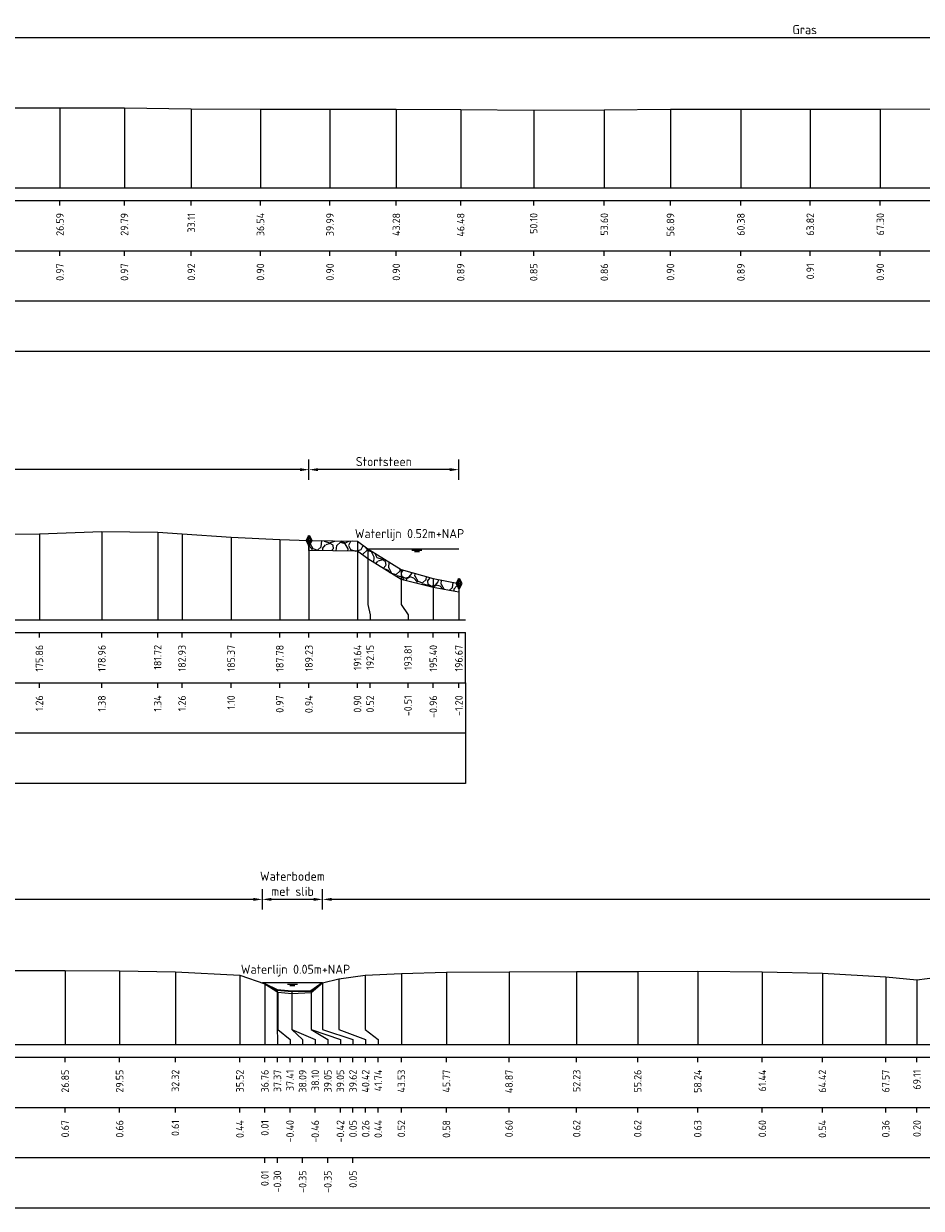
# Model space of a CAD drawing. Header units: metres. Extents: x 132725 to 140175, y 414354 to 417094.
# Tile 50 of 61: x 139875 to 139919, y 417033 to 417091. Entities that reach past the tile are written whole.
import ezdxf
from ezdxf.enums import TextEntityAlignment as Align

# ---------------------------------------------------------------- set-up
doc = ezdxf.new("R2010")
doc.units = ezdxf.units.M
doc.header["$PDMODE"] = 35
doc.header["$PDSIZE"] = 0.075
doc.layers.get('Defpoints').update_dxf_attribs({"true_color": 0x806000})
for name, color, linetype, lineweight in [('B-ME-GW-MAAIVELD-GD', 8, 'GW-MAAIVELD', 25), ('B-ME-VH-KANT ASFALT-SD', 7, 'Continuous', 25), ('B-ME-VH-VERHARDING_BESTORTING-A', 252, 'Continuous', 18), ('X-ME-AL-PROFIEL_BOVENKANT SLIB-GD', 42, 'Continuous', 35), ('X-XX-AL-DETAIL1-M', 7, 'Continuous', 18), ('X-XX-AL-GEBRUIKTE XREFS-GD', 7, 'Continuous', 35), ('X-XX-AL-NAP-T18', 7, 'Continuous', 18)]:
    doc.layers.add(name, color=color, linetype=linetype, lineweight=lineweight)
for name, color, linetype in [('X-ME-AL-PROFIEL_STORTSTEEN-GD', 7, 'Continuous'), ('X-ME-AL-PROFIEL_WATERLIJN-GD', 150, 'Continuous'), ('X-ME-AL-PROFIELRASTER-S', 7, 'Continuous')]:
    doc.layers.add(name, color=color, linetype=linetype)
doc.styles.add('NLCS-ISO-ANNOTATIEF-T18', font='NLCS-ISO.ttf', dxfattribs={"height": 1.8})
doc.styles.add('NLCS-ISO-ANNOTATIVE-T18', font='NLCS-ISO.ttf', dxfattribs={"height": 1.8})
doc.linetypes.add('GW-MAAIVELD', pattern='A,12,[40,NLCS.SHX,S=1,R=0,X=0,Y=-0.5],12', length=24)
doc.dimstyles.new('NLCS-ANNOTATIEF-T18-PIJL_L2_H0', dxfattribs={"dimtxt": 2.5, "dimasz": 1.8, "dimexe": 2, "dimexo": 2, "dimgap": 0.7, "dimtad": 1, "dimzin": 0, "dimdsep": 46, "dimtxsty": 'NLCS-ISO-ANNOTATIEF-T18', "dimcen": 0, "dimdle": 2, "dimclrd": 256, "dimclre": 256, "dimclrt": 10, "dimaunit": 2, "dimadec": 0, "dimazin": 0, "dimtfac": 1, "dimtdec": 3, "dimtofl": 0, "dimtmove": 0, "dimatfit": 3, "dimfxl": 2, "dimfxlon": 1, "dimtfillclr": 256, "dimtolj": 1, "dimtzin": 0, "dimlwd": -1, "dimlwe": -1, "dimarcsym": 0})

# ---------------------------------------------------------------- blocks, each defined once
blk = doc.blocks.new('SAL-PROFIELRASTER_BALK_EIND1-D')
at = {"color": 0, "linetype": 'ByBlock', "lineweight": -2}
blk.add_line((1, -12.5), (1, -2.5), dxfattribs=at)
at = {"color": 0, "linetype": 'ByBlock', "lineweight": -2, "flags": 128}
for points in [[(0, 0), (1, 0)], [(0, -2.5), (1, -2.5)], [(0, -12.5), (1, -12.5)]]:
    blk.add_lwpolyline(points, dxfattribs=at)
blk = doc.blocks.new('SAL-PROFIELRASTER_BALK_EIND2-D')
at = {"color": 0, "linetype": 'ByBlock', "lineweight": -2}
for p, q in [((1, -2.5), (1, -12.5)), ((1, -12.5), (0, -12.5))]:
    blk.add_line(p, q, dxfattribs=at)
blk = doc.blocks.new('SAL-PROFIELRASTER_BALK_DATA-D')
at = {"color": 0, "linetype": 'ByBlock', "lineweight": -2}
blk.add_lwpolyline([(0, -3.5), (0, -2.5)], dxfattribs=at)
at = {"color": 0, "linetype": 'ByBlock', "lineweight": -2, "style": 'NLCS-ISO-ANNOTATIVE-T18'}
blk.add_attdef('GETAL', text='', height=1.5, rotation=90, dxfattribs=at).set_placement((0.75, -5), align=Align.RIGHT)
blk = doc.blocks.new('SAL-PROFIELRASTER_AANHAAL-D')
at = {"color": 9, "linetype": 'ByBlock', "lineweight": -2, "flags": 128}
blk.add_lwpolyline([(0, 1), (0, 0)], dxfattribs=at)
blk = doc.blocks.new('SAL-PROFIELRASTER_AANHAAL_STAGGER-D')
at = {"color": 9, "linetype": 'ByBlock', "lineweight": -2, "flags": 128}
for points in [[(0, 0), (0, -0.25)], [(0, -0.25), (1, -0.75)], [(1, -0.75), (1, -1)]]:
    blk.add_lwpolyline(points, dxfattribs=at)
blk = doc.blocks.new('*D51')
at = {"layer": 'Defpoints', "color": 0, "transparency": 16777216}
for p in [(139889.072, 417069.218), (139889.072, 417065.71), (139896.512, 417063.574)]:
    blk.add_point(p, dxfattribs=at)
at = {"layer": 'X-XX-AL-DETAIL1-M', "transparency": 16777216}
for p, q in [((139889.072, 417068.718), (139889.072, 417069.718)), ((139896.512, 417068.718), (139896.512, 417069.718)), ((139896.062, 417069.218), (139889.522, 417069.218))]:
    blk.add_line(p, q, dxfattribs=at)
for points in [[(139889.522, 417069.293), (139889.522, 417069.143), (139889.072, 417069.218)], [(139896.062, 417069.293), (139896.062, 417069.143), (139896.512, 417069.218)]]:
    blk.add_solid(points, dxfattribs=at)
at = {"layer": 'X-XX-AL-DETAIL1-M', "color": 10, "transparency": 16777216, "insert": (139892.792, 417069.618), "char_height": 0.45, "attachment_point": 5, "style": 'NLCS-ISO-ANNOTATIEF-T18'}
blk.add_mtext('\\A1;Stortsteen', dxfattribs=at)
blk = doc.blocks.new('*D55')
at = {"layer": 'Defpoints', "color": 0, "transparency": 16777216}
for p in [(139826.201, 417069.218), (139826.201, 417065.826), (139889.072, 417065.71)]:
    blk.add_point(p, dxfattribs=at)
at = {"layer": 'X-XX-AL-DETAIL1-M', "transparency": 16777216}
for p, q in [((139826.201, 417068.718), (139826.201, 417069.718)), ((139889.072, 417068.718), (139889.072, 417069.718)), ((139888.622, 417069.218), (139826.651, 417069.218))]:
    blk.add_line(p, q, dxfattribs=at)
for points in [[(139826.651, 417069.293), (139826.651, 417069.143), (139826.201, 417069.218)], [(139888.622, 417069.293), (139888.622, 417069.143), (139889.072, 417069.218)]]:
    blk.add_solid(points, dxfattribs=at)
at = {"layer": 'X-XX-AL-DETAIL1-M', "color": 10, "transparency": 16777216, "insert": (139869.454, 417069.618), "char_height": 0.45, "attachment_point": 5, "style": 'NLCS-ISO-ANNOTATIEF-T18'}
blk.add_mtext('\\A1;Akker', dxfattribs=at)
blk = doc.blocks.new('SVH-KANT STORTSTEEN DWP-SOD')
at = {"flags": 128}
blk.add_lwpolyline([(-0.25, 0), (0.25, 0)], dxfattribs=at)
at = {"layer": 'X-XX-AL-GEBRUIKTE XREFS-GD', "flags": 128}
for points in [[(0, 0.5), (-0.25, 0)], [(-0.25, 0), (0, -0.5)], [(0, -0.5), (0, 0.5)], [(0, 0.5), (0.25, 0)], [(0.25, 0), (0, -0.5)]]:
    blk.add_lwpolyline(points, dxfattribs=at)
blk = doc.blocks.new('*D128')
at = {"layer": 'Defpoints', "color": 0, "transparency": 16777216}
for p in [(139855.242, 417090.644), (139855.242, 417086.319), (139972.106, 417086.243)]:
    blk.add_point(p, dxfattribs=at)
at = {"layer": 'X-XX-AL-DETAIL1-M', "transparency": 16777216}
for p, q in [((139855.242, 417090.144), (139855.242, 417091.144)), ((139972.106, 417090.144), (139972.106, 417091.144)), ((139971.656, 417090.644), (139855.692, 417090.644))]:
    blk.add_line(p, q, dxfattribs=at)
for points in [[(139855.692, 417090.719), (139855.692, 417090.569), (139855.242, 417090.644)], [(139971.656, 417090.719), (139971.656, 417090.569), (139972.106, 417090.644)]]:
    blk.add_solid(points, dxfattribs=at)
at = {"layer": 'X-XX-AL-DETAIL1-M', "color": 10, "transparency": 16777216, "insert": (139913.674, 417091.044), "char_height": 0.45, "attachment_point": 5, "style": 'NLCS-ISO-ANNOTATIEF-T18'}
blk.add_mtext('\\A1;Gras', dxfattribs=at)
blk = doc.blocks.new('*D132')
at = {"layer": 'Defpoints', "color": 0, "transparency": 16777216}
for p in [(139886.761, 417047.902), (139886.761, 417043.758), (139889.75, 417043.758)]:
    blk.add_point(p, dxfattribs=at)
at = {"layer": 'X-XX-AL-DETAIL1-M', "transparency": 16777216}
for p, q in [((139886.761, 417047.402), (139886.761, 417048.402)), ((139889.3, 417047.902), (139887.211, 417047.902)), ((139889.75, 417047.402), (139889.75, 417048.402))]:
    blk.add_line(p, q, dxfattribs=at)
for points in [[(139887.211, 417047.977), (139887.211, 417047.827), (139886.761, 417047.902)], [(139889.3, 417047.977), (139889.3, 417047.827), (139889.75, 417047.902)]]:
    blk.add_solid(points, dxfattribs=at)
at = {"layer": 'X-XX-AL-DETAIL1-M', "color": 10, "transparency": 16777216, "insert": (139888.255, 417048.677), "char_height": 0.45, "attachment_point": 5, "style": 'NLCS-ISO-ANNOTATIEF-T18'}
blk.add_mtext('\\A1;Waterbodem\\Pmet slib', dxfattribs=at)
blk = doc.blocks.new('*D137')
at = {"layer": 'Defpoints', "color": 0, "transparency": 16777216}
for p in [(139889.75, 417047.902), (139889.75, 417043.758), (140044.286, 417043.751)]:
    blk.add_point(p, dxfattribs=at)
at = {"layer": 'X-XX-AL-DETAIL1-M', "transparency": 16777216}
for p, q in [((139889.75, 417047.402), (139889.75, 417048.402)), ((140043.836, 417047.902), (139890.2, 417047.902)), ((140044.286, 417047.402), (140044.286, 417048.402))]:
    blk.add_line(p, q, dxfattribs=at)
for points in [[(139890.2, 417047.977), (139890.2, 417047.827), (139889.75, 417047.902)], [(140043.836, 417047.977), (140043.836, 417047.827), (140044.286, 417047.902)]]:
    blk.add_solid(points, dxfattribs=at)
at = {"layer": 'X-XX-AL-DETAIL1-M', "color": 10, "transparency": 16777216, "insert": (139956.967, 417048.302), "char_height": 0.45, "attachment_point": 5, "style": 'NLCS-ISO-ANNOTATIEF-T18'}
blk.add_mtext('\\A1;Gras', dxfattribs=at)
blk = doc.blocks.new('*D138')
at = {"layer": 'Defpoints', "color": 0, "transparency": 16777216}
for p in [(139859.917, 417047.902), (139859.917, 417043.764), (139886.761, 417043.758)]:
    blk.add_point(p, dxfattribs=at)
at = {"layer": 'X-XX-AL-DETAIL1-M', "transparency": 16777216}
for p, q in [((139859.917, 417047.402), (139859.917, 417048.402)), ((139886.311, 417047.902), (139860.367, 417047.902)), ((139886.761, 417047.402), (139886.761, 417048.402))]:
    blk.add_line(p, q, dxfattribs=at)
for points in [[(139860.367, 417047.977), (139860.367, 417047.827), (139859.917, 417047.902)], [(139886.311, 417047.977), (139886.311, 417047.827), (139886.761, 417047.902)]]:
    blk.add_solid(points, dxfattribs=at)
at = {"layer": 'X-XX-AL-DETAIL1-M', "color": 10, "transparency": 16777216, "insert": (139873.339, 417048.302), "char_height": 0.45, "attachment_point": 5, "style": 'NLCS-ISO-ANNOTATIEF-T18'}
blk.add_mtext('\\A1;Gras', dxfattribs=at)

msp = doc.modelspace()

# ---------------------------------------------------------------- hatches: boundary and pattern name
at = {"layer": 'B-ME-VH-VERHARDING_BESTORTING-A'}
h = msp.add_hatch(dxfattribs=at)
h.set_pattern_fill('AVH-BESTORTING_01', color=256, scale=0.1, pattern_type=2)
h.set_pattern_definition([(342.74206, (140007.2144, 416841.407), (0.539798, 0.977389), [0.27272, -1.09194]), (17.25794, (140006.1716, 416841.731), (0.5398037, 0.9773993), [0.27272, -1.65719]), (61.0888, (140006.432, 416841.8119), (-1.303186, 0.4048574), [0.22313, -0.89341]), (118.9112, (140007.3033, 416840.6249), (-0.5398012, -0.977414), [0.22313, -1.35591]), (162.74206, (140006.432, 416842.2025), (-0.539798, -0.977389), [0.27272, -1.09194]), (197.25794, (140006.1716, 416842.2834), (-0.5398037, -0.9773993), [0.27272, -1.65719]), (241.0888, (140005.9111, 416842.2027), (1.303186, -0.4048574), [0.22313, -0.89341]), (298.9112, (140006.3431, 416842.9846), (0.5398012, 0.977414), [0.22313, -1.35591]), (342.74206, (140004.5745, 416842.8298), (-0.763385, 1.3822363), [0.24341, -1.12122]), (40.85185, (140003.1876, 416839.8254), (0.53980236, 0.97739855), [0.24469, -3.61913]), (84.58698, (140004.99206, 416842.91765), (-0.2235911, 2.3596451), [0.29716, -3.05481]), (118.9112, (140006.32315, 416842.8072), (-1.3032082, 0.4048567), [0.29575, -1.28331]), (162.74206, (140004.8771, 416843.4724), (0.763385, -1.3822363), [0.24484, -1.11975]), (40.85185, (140002.83924, 416840.45318), (0.53980236, 0.97739855), [0.24409, -3.61972]), (84.58698, (140004.4307, 416843.09024), (-0.5398004, -0.9774069), [0.29647, -3.05553]), (298.9112, (140004.4307, 416843.0902), (1.3032082, -0.4048567), [0.29753, -1.28153]), (26.66898, (140001.97584, 416840.9919), (-1.84299603, -0.5725531), [0.18275, -4.54613]), (84.58698, (140005.0617, 416843.6009), (-0.5398004, -0.9774069), [0.18319, -3.16878]), (131.76242, (140003.5522, 416846.54778), (-2.0666041, 1.7871012), [0.24466, -4.00428]), (162.742, (140001.9934, 416841.4384), (-0.539799, -0.977389), [0.19694, -1.16769]), (26.66898, (140001.64187, 416841.41474), (-1.84299603, -0.5725531), [0.18297, -4.54591]), (84.58698, (140004.54553, 416843.74203), (-0.5398004, -0.9774069), [0.20094, -3.15103]), (131.76242, (140003.15856, 416846.3499), (-2.0666041, 1.7871012), [0.20994, -4.039]), (342.742, (140004.6853, 416843.5854), (0.539799, 0.977389), [0.22313, -1.1415]), (50.24156, (140004.92124, 416841.66793), (0.53978968, 0.97739007), [0.21713, -6.88472]), (95.41302, (140005.0601, 416841.83484), (-0.7633873, 1.3822403), [0.19056, -2.17966]), (150.93884, (140002.21215, 416845.19387), (-1.303193, 0.40485775), [0.17556, -5.17047]), (197.25794, (140004.88865, 416842.1098), (1.3031909, -0.4048543), [0.22316, -1.70672]), (50.24156, (140004.52756, 416841.86574), (0.53978968, 0.97739007), [0.23138, -6.87047]), (95.41302, (140004.5439, 416841.693), (-0.7633873, 1.3822403), [0.17353, -2.19669]), (150.93884, (140001.87818, 416844.77106), (-1.303193, 0.40485775), [0.18788, -5.15816]), (17.25794, (140004.70815, 416841.6017), (-1.3031909, 0.4048543), [0.22313, -1.70675])])
h.paths.add_polyline_path([(139889.072, 417065.71), (139891.483, 417065.675), (139891.993, 417065.291), (139893.648, 417064.265), (139895.242, 417063.814), (139896.512, 417063.574), (139896.509, 417063.139), (139895.24, 417063.378), (139893.648, 417063.765), (139891.993, 417064.791), (139891.483, 417065.175), (139889.072, 417065.21)])

# ---------------------------------------------------------------- linework, layer by layer
at = {"layer": 'B-ME-GW-MAAIVELD-GD', "ltscale": 0.1, "flags": 128}
for points in [[(139850.128, 417087.319), (139852.449, 417087.148), (139853.243, 417087.025), (139854.125, 417086.312), (139854.319, 417086.06), (139854.647, 417085.941), (139855.033, 417085.98), (139855.242, 417086.319), (139856.021, 417086.947), (139856.668, 417087.238), (139859.521, 417087.18), (139862.117, 417087.196), (139865.096, 417087.218), (139868.326, 417087.168), (139871.158, 417087.18), (139874.05, 417087.164), (139876.718, 417087.173), (139879.918, 417087.167), (139883.234, 417087.12), (139886.667, 417087.099), (139890.116, 417087.099), (139893.408, 417087.099), (139896.603, 417087.085), (139900.225, 417087.048), (139903.73, 417087.059), (139907.013, 417087.095), (139910.508, 417087.093), (139913.948, 417087.106), (139917.426, 417087.103), (139920.828, 417087.115), (139924.324, 417087.109), (139927.836, 417087.095), (139931.315, 417087.115), (139934.707, 417087.093), (139938.474, 417087.098), (139941.733, 417087.171), (139945.209, 417087.231), (139948.766, 417087.283), (139952.289, 417087.251), (139955.744, 417087.221), (139959.074, 417087.197), (139962.423, 417087.172), (139965.591, 417087.148), (139968.897, 417087.136), (139970.508, 417087.062), (139971.589, 417086.493), (139972.168, 417086.213), (139972.705, 417085.564), (139973.472, 417085.385), (139974.735, 417085.612), (139975.254, 417086.243), (139975.952, 417086.86), (139976.487, 417087.252), (139979.301, 417087.484), (139982.462, 417087.618), (139985.488, 417087.68), (139988.095, 417087.905), (139991.035, 417088.146), (139993.84, 417088.305), (139995.755, 417088.435), (139998.544, 417088.463), (140001.151, 417088.414), (140003.872, 417088.192), (140005.97, 417087.983), (140008.203, 417087.717), (140010.857, 417087.538), (140013.681, 417087.423), (140016.386, 417087.436), (140019.553, 417087.439), (140022.818, 417087.435), (140025.984, 417087.456), (140029.083, 417087.584), (140031.853, 417087.536), (140033.06, 417087.459), (140035.497, 417087.303), (140037.913, 417087.173), (140039.358, 417087.136), (140041.769, 417087.101), (140042.279, 417086.717), (140043.934, 417085.691), (140045.528, 417085.24), (140046.798, 417085)], [(139699.842, 417065.893), (139702.163, 417065.722), (139702.957, 417065.599), (139703.839, 417064.886), (139704.033, 417064.634), (139704.361, 417064.515), (139704.747, 417064.554), (139704.956, 417064.893), (139705.735, 417065.521), (139706.382, 417065.812), (139709.235, 417065.754), (139711.831, 417065.77), (139714.81, 417065.792), (139718.04, 417065.742), (139720.872, 417065.754), (139723.764, 417065.738), (139726.432, 417065.747), (139729.632, 417065.741), (139732.948, 417065.694), (139736.381, 417065.673), (139739.83, 417065.673), (139743.122, 417065.673), (139746.318, 417065.659), (139749.939, 417065.622), (139753.444, 417065.633), (139756.727, 417065.669), (139760.222, 417065.667), (139763.662, 417065.68), (139767.14, 417065.677), (139770.542, 417065.689), (139774.038, 417065.683), (139777.55, 417065.669), (139781.029, 417065.689), (139784.421, 417065.667), (139788.188, 417065.672), (139791.447, 417065.745), (139794.923, 417065.805), (139798.48, 417065.857), (139802.003, 417065.825), (139805.458, 417065.795), (139808.788, 417065.771), (139812.137, 417065.746), (139815.305, 417065.722), (139818.612, 417065.71), (139820.222, 417065.636), (139821.303, 417065.067), (139821.882, 417064.787), (139822.419, 417064.138), (139823.186, 417063.959), (139824.449, 417064.186), (139824.968, 417064.817), (139825.667, 417065.434), (139826.201, 417065.826), (139829.015, 417066.058), (139832.176, 417066.192), (139835.202, 417066.254), (139837.809, 417066.479), (139840.749, 417066.72), (139843.554, 417066.879), (139845.469, 417067.009), (139848.258, 417067.037), (139850.865, 417066.988), (139853.586, 417066.766), (139855.684, 417066.557), (139857.917, 417066.291), (139860.571, 417066.112), (139863.395, 417065.997), (139866.1, 417066.01), (139869.267, 417066.013), (139872.532, 417066.009), (139875.698, 417066.03), (139878.797, 417066.158), (139881.567, 417066.11), (139882.774, 417066.033), (139885.211, 417065.877), (139887.627, 417065.747), (139889.072, 417065.71), (139891.483, 417065.675), (139891.993, 417065.291), (139893.648, 417064.265), (139895.242, 417063.814), (139896.512, 417063.574)], [(139850.128, 417044.734), (139851.878, 417044.598), (139854.304, 417044.463), (139856.3, 417044.343), (139857.577, 417044.03), (139857.879, 417043.764), (139858.322, 417043.279), (139858.903, 417043.13), (139859.504, 417043.353), (139859.884, 417043.736), (139860.537, 417044.285), (139862.859, 417044.319), (139865.355, 417044.361), (139868.051, 417044.374), (139870.854, 417044.352), (139874.138, 417044.373), (139876.977, 417044.371), (139879.678, 417044.366), (139882.446, 417044.311), (139885.648, 417044.145), (139886.884, 417043.715), (139887.534, 417043.305), (139888.225, 417043.241), (139889.177, 417043.29), (139889.75, 417043.758), (139890.548, 417043.96), (139891.869, 417044.146), (139893.659, 417044.227), (139895.895, 417044.286), (139899.003, 417044.306), (139902.357, 417044.324), (139905.385, 417044.32), (139908.365, 417044.339), (139911.57, 417044.308), (139914.55, 417044.247), (139917.695, 417044.069), (139919.243, 417043.909), (139920.776, 417044.107), (139923.155, 417044.216), (139926.342, 417044.264), (139930.145, 417044.255), (139933.551, 417044.269), (139936.799, 417044.279), (139940.2, 417044.27), (139943.513, 417044.224), (139946.714, 417044.212), (139950.363, 417044.068), (139952.707, 417044.101), (139954.977, 417044.246), (139957.842, 417044.259), (139961.015, 417044.283), (139964.727, 417044.332), (139967.867, 417044.294), (139971.253, 417044.27), (139974.515, 417044.247), (139977.935, 417044.187), (139981.321, 417044.068), (139983.221, 417043.911), (139985.465, 417044.087), (139988.624, 417044.183), (139991.683, 417044.246), (139995.131, 417044.262), (139998.564, 417044.252), (140001.716, 417044.244), (140005.296, 417044.272), (140008.733, 417044.275), (140011.588, 417044.181), (140013.903, 417044.084), (140016.204, 417044.002), (140019.012, 417044.179), (140022.393, 417044.254), (140025.554, 417044.329), (140028.696, 417044.326), (140031.754, 417044.331), (140034.671, 417044.309), (140038.41, 417044.304), (140041.382, 417044.271), (140044.286, 417043.751), (140045.184, 417043.164), (140046.658, 417043.042), (140047.999, 417042.978), (140049.57, 417042.944), (140050.595, 417043.175), (140051.125, 417043.729), (140052.085, 417044.554), (140055.056, 417044.705), (140057.644, 417044.767), (140060.278, 417044.917), (140062.766, 417045.073), (140065.279, 417045.29), (140067.607, 417045.478), (140070.04, 417045.687), (140072.684, 417045.897), (140074.947, 417045.955), (140077.279, 417045.952), (140079.651, 417045.839), (140082.791, 417045.605), (140085.751, 417045.314), (140088.435, 417045.107), (140091.608, 417044.878), (140094.485, 417044.727), (140097.272, 417044.731), (140100.945, 417044.763), (140103.699, 417044.84), (140106.531, 417044.884), (140109.379, 417044.951), (140112.424, 417045.047), (140114.719, 417045.001), (140117.545, 417044.976), (140119.992, 417044.828), (140120.187, 417044.915), (140120.898, 417044.935), (140121.916, 417044.564), (140122.087, 417044.67), (140123.888, 417044.604), (140124.667, 417044.173), (140125.944, 417043.471), (140126.831, 417042.821), (140127.838, 417042.745), (140128.888, 417042.505)]]:
    msp.add_lwpolyline(points, dxfattribs=at)
at = {"layer": 'X-ME-AL-PROFIEL_BOVENKANT SLIB-GD'}
msp.add_lwpolyline([(139886.884, 417043.715), (139887.496, 417043.41), (139888.221, 417043.353), (139889.177, 417043.359), (139889.75, 417043.758)], dxfattribs=at)
at = {"layer": 'X-ME-AL-PROFIEL_STORTSTEEN-GD'}
msp.add_lwpolyline([(139889.072, 417065.71), (139891.483, 417065.675), (139891.993, 417065.291), (139893.648, 417064.265), (139895.242, 417063.814), (139896.512, 417063.574), (139896.509, 417063.139), (139895.24, 417063.378), (139893.648, 417063.765), (139891.993, 417064.791), (139891.483, 417065.175), (139889.072, 417065.21)], close=True, dxfattribs=at)
at = {"layer": 'X-ME-AL-PROFIEL_WATERLIJN-GD'}
for points in [[(139891.993, 417065.291), (139896.512, 417065.291)], [(139894.18, 417065.222), (139894.68, 417065.222)], [(139894.305, 417065.162), (139894.555, 417065.162)], [(139889.75, 417043.758), (139886.761, 417043.758)], [(139888.005, 417043.696), (139888.505, 417043.696)], [(139888.13, 417043.637), (139888.38, 417043.637)]]:
    msp.add_lwpolyline(points, dxfattribs=at)

# ---------------------------------------------------------------- block references
at = {"layer": 'B-ME-VH-KANT ASFALT-SD', "xscale": 0.5, "yscale": 0.5, "zscale": 0.5}
for p in [(139889.072, 417065.71), (139896.512, 417063.574)]:
    msp.add_blockref('SVH-KANT STORTSTEEN DWP-SOD', p, dxfattribs=at)
at = {"layer": 'X-ME-AL-PROFIELRASTER-S'}
for p, yscale in [((139876.718, 417083.2), 3.973), ((139879.918, 417083.2), 3.967), ((139883.234, 417083.2), 3.92), ((139886.667, 417083.2), 3.899), ((139890.116, 417083.2), 3.899), ((139893.408, 417083.2), 3.899), ((139896.603, 417083.2), 3.885), ((139900.225, 417083.2), 3.848), ((139903.73, 417083.2), 3.859), ((139907.013, 417083.2), 3.895), ((139910.508, 417083.2), 3.893), ((139913.948, 417083.2), 3.906), ((139917.426, 417083.2), 3.903), ((139878.797, 417061.774), 4.384), ((139881.567, 417061.774), 4.336), ((139875.698, 417061.774), 4.256), ((139882.774, 417061.774), 4.259), ((139885.211, 417061.774), 4.103), ((139887.627, 417061.774), 3.973), ((139889.072, 417061.774), 3.936), ((139891.483, 417061.774), 3.901), ((139891.993, 417062.774), 2.517), ((139891.993, 417062.774), 2.517), ((139893.648, 417062.774), 1.491), ((139876.977, 417040.705), 3.666), ((139879.678, 417040.705), 3.661), ((139882.446, 417040.705), 3.606), ((139885.648, 417040.705), 3.44), ((139890.548, 417041.705), 2.255), ((139891.869, 417041.705), 2.441), ((139893.659, 417040.705), 3.522), ((139895.895, 417040.705), 3.581), ((139899.003, 417040.705), 3.601), ((139902.357, 417040.705), 3.619), ((139905.385, 417040.705), 3.615), ((139908.365, 417040.705), 3.634), ((139911.57, 417040.705), 3.603), ((139914.55, 417040.705), 3.542), ((139917.695, 417040.705), 3.364), ((139919.243, 417040.705), 3.204), ((139886.884, 417040.705), 3.01), ((139886.884, 417040.705), 3.01), ((139886.884, 417040.705), 3.01), ((139886.884, 417040.705), 3.01), ((139887.496, 417041.705), 1.705), ((139887.534, 417041.705), 1.6), ((139888.221, 417041.705), 1.648), ((139888.225, 417041.705), 1.536), ((139889.177, 417041.705), 1.654), ((139889.177, 417041.705), 1.585), ((139889.75, 417041.705), 2.053), ((139889.75, 417041.705), 2.053), ((139889.75, 417041.705), 2.053), ((139889.75, 417041.705), 2.053)]:
    msp.add_blockref('SAL-PROFIELRASTER_AANHAAL-D', p, dxfattribs=dict(at, yscale=yscale))
for name, p, xscale, yscale, zscale in [('SAL-PROFIELRASTER_BALK_EIND1-D', (139850.128, 417083.2), 197, 0.25, 194.4313743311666), ('SAL-PROFIELRASTER_BALK_EIND2-D', (139850.128, 417080.7), 197, 0.25, 194.4313743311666), ('SAL-PROFIELRASTER_BALK_EIND2-D', (139850.128, 417078.2), 197, 0.25, 194.4313743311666), ('SAL-PROFIELRASTER_AANHAAL-D', (139895.242, 417061.774), 0.5134658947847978, 2.039999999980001, 0.5134658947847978), ('SAL-PROFIELRASTER_AANHAAL-D', (139896.512, 417061.774), 0.4530581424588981, 1.799999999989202, 0.4530581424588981), ('SAL-PROFIELRASTER_BALK_EIND1-D', (139699.842, 417061.774), 197, 0.25, 194.4313743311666), ('SAL-PROFIELRASTER_BALK_EIND2-D', (139699.842, 417059.274), 197, 0.25, 194.4313743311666), ('SAL-PROFIELRASTER_BALK_EIND2-D', (139699.842, 417056.774), 197, 0.25, 194.4313743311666), ('SAL-PROFIELRASTER_BALK_EIND1-D', (139850.128, 417040.705), 279.5, 0.25, 277.3284274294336), ('SAL-PROFIELRASTER_BALK_EIND2-D', (139850.128, 417038.205), 279.5, 0.25, 277.3284274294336), ('SAL-PROFIELRASTER_BALK_EIND2-D', (139850.128, 417035.705), 279.5, 0.25, 277.3284274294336)]:
    msp.add_blockref(name, p, dxfattribs=dict(at, xscale=xscale, yscale=yscale, zscale=zscale))
at = {"layer": 'X-ME-AL-PROFIELRASTER-S', "xscale": 0.25, "yscale": 0.25, "zscale": 0.25}
for p, values in [((139876.718, 417083.2), {'GETAL': '26.59'}), ((139879.918, 417083.2), {'GETAL': '29.79'}), ((139883.234, 417083.2), {'GETAL': '33.11'}), ((139886.667, 417083.2), {'GETAL': '36.54'}), ((139890.116, 417083.2), {'GETAL': '39.99'}), ((139893.408, 417083.2), {'GETAL': '43.28'}), ((139896.603, 417083.2), {'GETAL': '46.48'}), ((139900.225, 417083.2), {'GETAL': '50.10'}), ((139903.73, 417083.2), {'GETAL': '53.60'}), ((139907.013, 417083.2), {'GETAL': '56.89'}), ((139910.508, 417083.2), {'GETAL': '60.38'}), ((139913.948, 417083.2), {'GETAL': '63.82'}), ((139917.426, 417083.2), {'GETAL': '67.30'}), ((139876.718, 417080.7), {'GETAL': '0.97'}), ((139879.918, 417080.7), {'GETAL': '0.97'}), ((139883.234, 417080.7), {'GETAL': '0.92'}), ((139886.667, 417080.7), {'GETAL': '0.90'}), ((139890.116, 417080.7), {'GETAL': '0.90'}), ((139893.408, 417080.7), {'GETAL': '0.90'}), ((139896.603, 417080.7), {'GETAL': '0.89'}), ((139900.225, 417080.7), {'GETAL': '0.85'}), ((139903.73, 417080.7), {'GETAL': '0.86'}), ((139907.013, 417080.7), {'GETAL': '0.90'}), ((139910.508, 417080.7), {'GETAL': '0.89'}), ((139913.948, 417080.7), {'GETAL': '0.91'}), ((139917.426, 417080.7), {'GETAL': '0.90'}), ((139875.698, 417061.774), {'GETAL': '175.86'}), ((139878.797, 417061.774), {'GETAL': '178.96'}), ((139881.567, 417061.774), {'GETAL': '181.72'}), ((139882.774, 417061.774), {'GETAL': '182.93'}), ((139885.211, 417061.774), {'GETAL': '185.37'}), ((139887.627, 417061.774), {'GETAL': '187.78'}), ((139889.072, 417061.774), {'GETAL': '189.23'}), ((139891.483, 417061.774), {'GETAL': '191.64'}), ((139892.108, 417061.774), {'GETAL': '192.15'}), ((139892.108, 417061.774), {'GETAL': '192.15'}), ((139893.99, 417061.774), {'GETAL': '193.81'}), ((139895.242, 417061.774), {'GETAL': '195.40'}), ((139896.512, 417061.774), {'GETAL': '196.67'}), ((139875.698, 417059.274), {'GETAL': '1.26'}), ((139878.797, 417059.274), {'GETAL': '1.38'}), ((139881.567, 417059.274), {'GETAL': '1.34'}), ((139882.774, 417059.274), {'GETAL': '1.26'}), ((139885.211, 417059.274), {'GETAL': '1.10'}), ((139887.627, 417059.274), {'GETAL': '0.97'}), ((139889.072, 417059.274), {'GETAL': '0.94'}), ((139891.483, 417059.274), {'GETAL': '0.90'}), ((139892.108, 417059.274), {'GETAL': '0.52'}), ((139893.99, 417059.274), {'GETAL': '-0.51'}), ((139895.242, 417059.274), {'GETAL': '-0.96'}), ((139896.512, 417059.274), {'GETAL': '-1.20'}), ((139876.977, 417040.705), {'GETAL': '26.85'}), ((139879.678, 417040.705), {'GETAL': '29.55'}), ((139882.446, 417040.705), {'GETAL': '32.32'}), ((139885.648, 417040.705), {'GETAL': '35.52'}), ((139886.884, 417040.705), {'GETAL': '36.76'}), ((139886.884, 417040.705), {'GETAL': '36.76'}), ((139886.884, 417040.705), {'GETAL': '36.76'}), ((139886.884, 417040.705), {'GETAL': '36.76'}), ((139887.509, 417040.705), {'GETAL': '37.37'}), ((139888.134, 417040.705), {'GETAL': '37.41'}), ((139888.759, 417040.705), {'GETAL': '38.09'}), ((139889.384, 417040.705), {'GETAL': '38.10'}), ((139890.009, 417040.705), {'GETAL': '39.05'}), ((139890.634, 417040.705), {'GETAL': '39.05'}), ((139891.259, 417040.705), {'GETAL': '39.62'}), ((139891.259, 417040.705), {'GETAL': '39.62'}), ((139891.259, 417040.705), {'GETAL': '39.62'}), ((139891.259, 417040.705), {'GETAL': '39.62'}), ((139891.884, 417040.705), {'GETAL': '40.42'}), ((139892.509, 417040.705), {'GETAL': '41.74'}), ((139893.659, 417040.705), {'GETAL': '43.53'}), ((139895.895, 417040.705), {'GETAL': '45.77'}), ((139899.003, 417040.705), {'GETAL': '48.87'}), ((139902.357, 417040.705), {'GETAL': '52.23'}), ((139905.385, 417040.705), {'GETAL': '55.26'}), ((139908.365, 417040.705), {'GETAL': '58.24'}), ((139911.57, 417040.705), {'GETAL': '61.44'}), ((139914.55, 417040.705), {'GETAL': '64.42'}), ((139917.695, 417040.705), {'GETAL': '67.57'}), ((139919.243, 417040.705), {'GETAL': '69.11'}), ((139876.977, 417038.205), {'GETAL': '0.67'}), ((139879.678, 417038.205), {'GETAL': '0.66'}), ((139882.446, 417038.205), {'GETAL': '0.61'}), ((139885.648, 417038.205), {'GETAL': '0.44'}), ((139886.884, 417038.205), {'GETAL': '0.01'}), ((139888.134, 417038.205), {'GETAL': '-0.40'}), ((139889.384, 417038.205), {'GETAL': '-0.46'}), ((139890.634, 417038.205), {'GETAL': '-0.42'}), ((139891.259, 417038.205), {'GETAL': '0.05'}), ((139891.884, 417038.205), {'GETAL': '0.26'}), ((139892.509, 417038.205), {'GETAL': '0.44'}), ((139893.659, 417038.205), {'GETAL': '0.52'}), ((139895.895, 417038.205), {'GETAL': '0.58'}), ((139899.003, 417038.205), {'GETAL': '0.60'}), ((139902.357, 417038.205), {'GETAL': '0.62'}), ((139905.385, 417038.205), {'GETAL': '0.62'}), ((139908.365, 417038.205), {'GETAL': '0.63'}), ((139911.57, 417038.205), {'GETAL': '0.60'}), ((139914.55, 417038.205), {'GETAL': '0.54'}), ((139917.695, 417038.205), {'GETAL': '0.36'}), ((139919.243, 417038.205), {'GETAL': '0.20'}), ((139886.884, 417035.705), {'GETAL': '0.01'}), ((139887.509, 417035.705), {'GETAL': '-0.30'}), ((139888.759, 417035.705), {'GETAL': '-0.35'}), ((139890.009, 417035.705), {'GETAL': '-0.35'}), ((139891.259, 417035.705), {'GETAL': '0.05'})]:
    msp.add_blockref('SAL-PROFIELRASTER_BALK_DATA-D', p, dxfattribs=at).add_auto_attribs(values)
at = {"layer": 'X-ME-AL-PROFIELRASTER-S'}
for p, xscale, zscale in [((139891.993, 417062.774), 0.1152666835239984, 0.1152666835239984), ((139891.993, 417062.774), 0.1152666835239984, 0.1152666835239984), ((139893.648, 417062.774), 0.3415420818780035, 0.3415420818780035), ((139887.496, 417041.705), 0.01282249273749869, 0.01282249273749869), ((139887.534, 417041.705), 0.6002892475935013, 0.6002892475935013), ((139888.221, 417041.705), 0.5384959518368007, 0.5384959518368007), ((139888.225, 417041.705), 1.159410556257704, 1.159410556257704), ((139889.177, 417041.705), 0.8318139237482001, 0.8318139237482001), ((139889.177, 417041.705), 1.457229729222, 1.457229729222), ((139889.75, 417041.705), 1.509030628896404, 1.509030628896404), ((139889.75, 417041.705), 1.509030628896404, 1.509030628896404), ((139889.75, 417041.705), 1.509030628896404, 1.509030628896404), ((139889.75, 417041.705), 1.509030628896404, 1.509030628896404), ((139890.548, 417041.705), 1.336693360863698, 1.336693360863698), ((139891.869, 417041.705), 0.6403124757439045, 0.6403124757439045)]:
    msp.add_blockref('SAL-PROFIELRASTER_AANHAAL_STAGGER-D', p, dxfattribs=dict(at, xscale=xscale, zscale=zscale))

# ---------------------------------------------------------------- texts
at = {"layer": 'X-XX-AL-NAP-T18', "color": 10, "char_height": 0.45, "width": 15.43377, "attachment_point": 7, "style": 'NLCS-ISO-ANNOTATIEF-T18'}
for s, insert in [('Waterlijn 0.52m+NAP', (139891.352, 417065.685)), ('Waterlijn 0.05m+NAP', (139885.694, 417044.075))]:
    msp.add_mtext(s, dxfattribs=dict(at, insert=insert))

# ---------------------------------------------------------------- dimensions: what is measured, and where the dimension line sits
at = {"layer": 'X-XX-AL-DETAIL1-M'}
for base, p1, p2, text, picture, middle in [((139855.242, 417090.644), (139972.106, 417086.243), (139855.242, 417086.319), 'Gras', '*D128', (139913.674, 417090.644)), ((139826.201, 417069.218), (139889.072, 417065.71), (139826.201, 417065.826), 'Akker', '*D55', (139869.454, 417069.218)), ((139889.072, 417069.218), (139896.512, 417063.574), (139889.072, 417065.71), 'Stortsteen', '*D51', (139892.792, 417069.218)), ((139886.761, 417047.902), (139889.75, 417043.758), (139886.761, 417043.758), 'Waterbodem\\Pmet slib', '*D132', (139888.255, 417047.902)), ((139859.917, 417047.902), (139886.761, 417043.758), (139859.917, 417043.764), 'Gras', '*D138', (139873.339, 417047.902)), ((139889.75, 417047.902), (140044.286, 417043.751), (139889.75, 417043.758), 'Gras', '*D137', (139956.967, 417047.902))]:
    dim = msp.add_linear_dim(base=base, p1=p1, p2=p2, text=text, dimstyle='NLCS-ANNOTATIEF-T18-PIJL_L2_H0', dxfattribs=at)
    dim.commit()
    dim.dimension.update_dxf_attribs({"geometry": picture, "text_midpoint": middle, "dimtype": 160})

doc.saveas('drawing.dxf')
